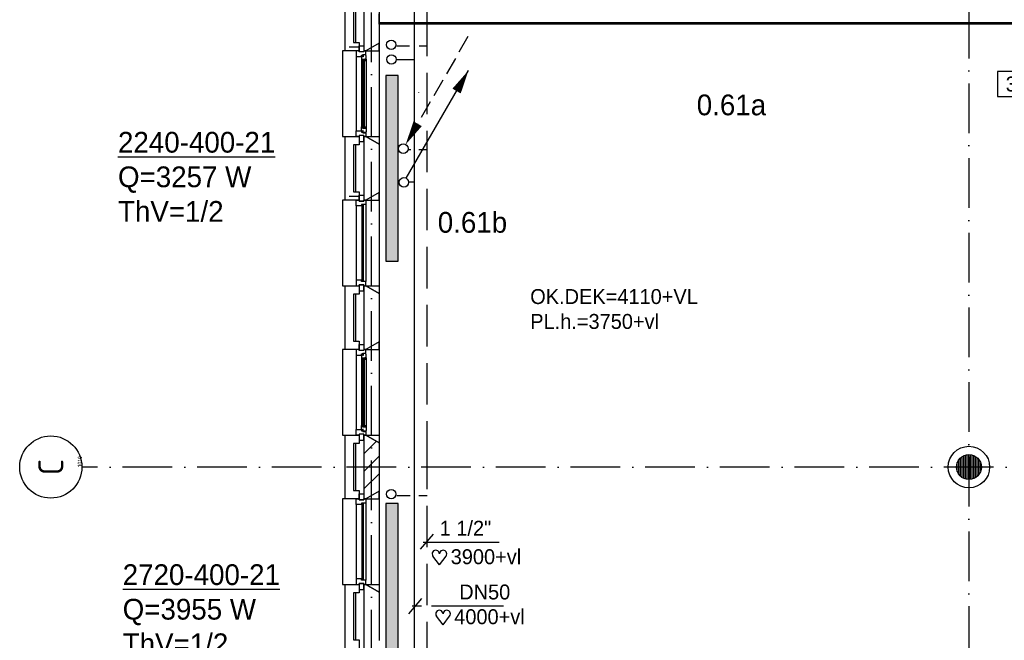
# Model space of a CAD drawing. Extents: x 25315 to 170951, y 867852 to 951952.
# Tile 11 of 119: x 63382 to 75251, y 889139 to 896619. Entities that reach past the tile are written whole.
import ezdxf
from ezdxf.enums import TextEntityAlignment as Align

# ---------------------------------------------------------------- set-up
doc = ezdxf.new("R2010")
doc.units = 0
doc.header["$LTSCALE"] = 100
for name, pattern in [('2322107', [2000, 1000, 1000]), ('2322108', [7, 5, -2]), ('DASHDOT', [9, 6, -1.5, 0, -1.5])]:
    doc.linetypes.add(name, pattern=pattern)
doc.layers.get('0').update_dxf_attribs({"linetype": 'CONTINUOUS'})
for name, color, linetype in [('AL$7----_STRAMIEN', 1, 'DASHDOT'), ('ALN-----_BLOCKNAAM', 2, 'CONTINUOUS'), ('BOUW', 8, 'CONTINUOUS'), ('WI561---', 1, 'CONTINUOUS'), ('WL561---', 4, 'CONTINUOUS'), ('WL561---_AANVOER', 4, 'CONTINUOUS'), ('WL561---_RETOUR', 4, 'CONTINUOUS'), ('WL570---', 3, 'CONTINUOUS'), ('WM570---', 1, 'CONTINUOUS')]:
    doc.layers.add(name, color=color, linetype=linetype)
doc.styles.add('BURO-018', font='BUROFONT.shx', dxfattribs={"height": 180})
doc.styles.add('BURO-025', font='BUROFONT.shx', dxfattribs={"height": 250})
doc.styles.get("Standard").update_dxf_attribs({"font": 'ISOCP'})

# ---------------------------------------------------------------- blocks, each defined once
blk = doc.blocks.new('2322401')
at = {"color": 0, "linetype": 'CONTINUOUS'}
for p, q in [((-0.5, 0.5, 1), (-0.5, 0.5)), ((-0.5, 0.5, 1), (-0.5, -0.5, 1)), ((0.5, 0.5, 1), (-0.5, 0.5, 1)), ((0.5, 0.5), (-0.5, 0.5)), ((-0.5, 0.5), (-0.5, -0.5)), ((0.5, 0.5, 1), (0.5, 0.5)), ((0.5, -0.5, 1), (0.5, 0.5, 1)), ((0.5, -0.5), (0.5, 0.5)), ((-0.5, -0.5, 1), (-0.5, -0.5)), ((-0.5, -0.5, 1), (0.5, -0.5, 1)), ((-0.5, -0.5), (0.5, -0.5)), ((0.5, -0.5, 1), (0.5, -0.5))]:
    blk.add_line(p, q, dxfattribs=at)
blk = doc.blocks.new('1010')
at = {"layer": 'AL$7----_STRAMIEN', "color": 7, "linetype": 'CONTINUOUS'}
blk.add_circle((0, 750), 750, dxfattribs=at)
at = {"layer": 'ALN-----_BLOCKNAAM', "linetype": 'CONTINUOUS'}
blk.add_text('1010', height=100, dxfattribs=at).set_placement((0, 0))
blk = doc.blocks.new('CVHATCH1')
at = {"color": 0, "linetype": 'CONTINUOUS'}
blk.add_solid([(-0.5, -0.5), (0.5, -0.5), (-0.5, 0.5), (0.5, 0.5)], dxfattribs=at)
blk = doc.blocks.new('LU-ORND')
at = {"color": 0, "linetype": 'CONTINUOUS'}
for p, q in [((-3, 1.5), (-3, -1.5)), ((3, 1.5), (-3, 1.5)), ((3, -1.5), (3, 1.5)), ((-3, -1.5), (3, -1.5))]:
    blk.add_line(p, q, dxfattribs=at)
blk = doc.blocks.new('CVRINFO2')
at = {"color": 0, "linetype": 'CONTINUOUS', "style": 'BURO-025'}
for tag, p in [('CV_TEXT125', (0, 0)), ('CV_TEXT225', (0, -4.17)), ('CV_TEXT325', (0, -8.33)), ('CV_TEXT425', (0, -12.5))]:
    blk.add_attdef(tag, p, '', height=2.5, dxfattribs=at)
blk = doc.blocks.new('LDV3108')
at = {"color": 0, "linetype": 'CONTINUOUS'}
for p, q in [((6.75, 11.69), (5.81, 10.07)), ((5.44, 9.42), (4.5, 7.79)), ((4.13, 7.14), (3.19, 5.52)), ((2.81, 4.87), (1.88, 3.25)), ((1.5, 2.6), (0.56, 0.97))]:
    blk.add_line(p, q, dxfattribs=at)
blk.add_lwpolyline([(0.25, 0.43, 0, 1, 0), (1.5, 2.6, 1, 1, 0)], format="xyseb", dxfattribs=at)
blk.add_circle((0, 0), 0.5, dxfattribs=at)
blk = doc.blocks.new('LDV1107')
at = {"color": 0, "linetype": 'CONTINUOUS'}
blk.add_line((0.25, 0.43), (6.75, 11.69), dxfattribs=at)
blk.add_lwpolyline([(6.75, 11.69, 0, 1, 0), (5.5, 9.53, 1, 1, 0)], format="xyseb", dxfattribs=at)
blk.add_circle((0, 0), 0.5, dxfattribs=at)
blk = doc.blocks.new('HART')
at = {"color": 1}
for q in [(-39.7, 52.4), (39.7, 52.4)]:
    blk.add_line((0, 0), q, dxfattribs=at)
for centre, start, end in [((-22.1, 65.7), 0, 217.18669), ((22.1, 65.7), 322.81331, 180)]:
    blk.add_arc(centre, 22.1, start, end, dxfattribs=at)

msp = doc.modelspace()

# ---------------------------------------------------------------- hatches: boundary and pattern name
at = {"layer": 'BOUW'}
h = msp.add_hatch(dxfattribs=at)
h.set_pattern_fill('GEWPBET', color=256, scale=100, angle=90, style=0)
h.set_pattern_definition([(90, (74823.774, 891227.546), (-20, 1e-15), [])])
edge = h.paths.add_edge_path()
edge.add_arc((74823.8, 891227.5), 150, 0, 360)

# ---------------------------------------------------------------- linework, layer by layer
at = {"layer": 'AL$7----_STRAMIEN', "color": 1}
for p, q in [((67623.6, 877205.8), (67623.6, 949020.5)), ((74823.6, 948957), (74823.6, 883660.9)), ((87723.6, 891227.5), (64131.7, 891227.5))]:
    msp.add_line(p, q, dxfattribs=at)
at = {"layer": 'BOUW'}
for p, q in [((67303.6, 896242.7), (67303.6, 897012.7)), ((67403.6, 896912.7), (67403.6, 896342.7)), ((67433.6, 896342.7), (67433.6, 896912.7)), ((67713.6, 896565.2), (67713.6, 896690.2)), ((75654.6, 896580.2), (67713.6, 896580.2)), ((75533.6, 896565.2), (67713.6, 896565.2)), ((67403.6, 896342.7), (67472.6, 896342.7)), ((67472.6, 896342.7), (67472.6, 896242.7)), ((67472.6, 896242.7), (67303.6, 896242.7)), ((67353.6, 896292.7), (67472.6, 896292.7)), ((67353.6, 896292.7), (67472.6, 896292.7)), ((68189.5, 895741.3), (68189.5, 895736.3)), ((67303.6, 894442.7), (67303.6, 895212.7)), ((67303.6, 895212.7), (67472.6, 895212.7)), ((67472.6, 895212.7), (67472.6, 895112.7)), ((67403.6, 895112.7), (67403.6, 894542.7)), ((67472.6, 895112.7), (67403.6, 895112.7)), ((67433.6, 894542.7), (67433.6, 895112.7)), ((67472.6, 894442.7), (67303.6, 894442.7)), ((67353.6, 894492.7), (67472.6, 894492.7)), ((67403.6, 894542.7), (67472.6, 894542.7)), ((67472.6, 894542.7), (67472.6, 894442.7)), ((67303.6, 893412.7), (67472.6, 893412.7)), ((67303.6, 892642.7), (67303.6, 893412.7)), ((67472.6, 893412.7), (67472.6, 893312.7)), ((67533.6, 892642.7), (67533.6, 893412.7)), ((67533.6, 893412.7), (67553.6, 893412.7)), ((67553.6, 893412.7), (67713.6, 893320.3)), ((67403.6, 893312.7), (67403.6, 892742.7)), ((67472.6, 893312.7), (67403.6, 893312.7)), ((67433.6, 892742.7), (67433.6, 893312.7)), ((67533.6, 892742.7), (67533.6, 893312.7)), ((67713.6, 893320.3), (67713.6, 892735.1)), ((67403.6, 892742.7), (67472.6, 892742.7)), ((67472.6, 892742.7), (67472.6, 892642.7)), ((67472.6, 892703.7), (67528.6, 892703.7)), ((67472.6, 892632.7), (67472.6, 892703.7)), ((67528.6, 892703.7), (67528.6, 892632.7)), ((67713.6, 892735.1), (67553.6, 892642.7)), ((67713.6, 892735.1), (67553.6, 892642.7)), ((67713.6, 892735.1), (67713.6, 891520.3)), ((67713.6, 892642.7), (67713.6, 892735.1)), ((67273.6, 892642.7), (67273.6, 891612.7)), ((67303.6, 892642.7), (67273.6, 892642.7)), ((67472.6, 892642.7), (67303.6, 892642.7)), ((67439.6, 892642.7), (67439.6, 892575.7)), ((67472.6, 892642.7), (67439.6, 892642.7)), ((67439.6, 892575.7), (67502.6, 892575.7)), ((67439.6, 892575.7), (67439.6, 891679.7)), ((67472.6, 892632.7), (67472.6, 892642.7)), ((67528.6, 892632.7), (67472.6, 892632.7)), ((67528.6, 892632.7), (67472.6, 892632.7)), ((67502.6, 892592.7), (67517.6, 892592.7)), ((67502.6, 892575.7), (67502.6, 892592.7)), ((67502.6, 892581), (67502.6, 892575.7)), ((67517.6, 892581), (67502.6, 892581)), ((67502.6, 892575.7), (67502.6, 892528.6)), ((67515.6, 892543.5), (67556.6, 892543.5)), ((67515.6, 892526.5), (67515.6, 892543.5)), ((67517.6, 892598.7), (67553.6, 892598.7)), ((67517.6, 892592.7), (67517.6, 892598.7)), ((67517.6, 892573), (67517.6, 892581)), ((67522.6, 892573), (67517.6, 892573)), ((67517.6, 892541.5), (67517.6, 891713.9)), ((67538.6, 892541.5), (67517.6, 892541.5)), ((67522.6, 892595.5), (67522.6, 892573)), ((67552.4, 892595.5), (67522.6, 892595.5)), ((67528.6, 892642.7), (67528.6, 892632.7)), ((67553.6, 892642.7), (67528.6, 892642.7)), ((67553.6, 892642.7), (67533.6, 892642.7)), ((67538.6, 891713.9), (67538.6, 892541.5)), ((67540.8, 892543.5), (67540.8, 892526.5)), ((67554.3, 892543.5), (67540.8, 892543.5)), ((67552.4, 892588.4), (67552.4, 892595.5)), ((67556.6, 892586), (67552.4, 892588.4)), ((67553.6, 892642.7), (67713.6, 892642.7)), ((67553.6, 892598.7), (67553.6, 892642.7)), ((67554.3, 892526.5), (67554.3, 892543.5)), ((67556.6, 892543.5), (67556.6, 892586)), ((67556.6, 892543.5), (67556.6, 891711.9)), ((67502.6, 892528.6), (67515.6, 892526.5)), ((67502.6, 892528.6), (67502.6, 891726.8)), ((67540.8, 892526.5), (67554.3, 892526.5)), ((67502.6, 891726.8), (67515.6, 891728.9)), ((67502.6, 891679.7), (67502.6, 891726.8)), ((67515.6, 891728.9), (67515.6, 891711.9)), ((67515.6, 891711.9), (67556.6, 891711.9)), ((67517.6, 891713.9), (67538.6, 891713.9)), ((67540.8, 891728.9), (67554.3, 891728.9)), ((67540.8, 891711.9), (67540.8, 891728.9)), ((67554.3, 891711.9), (67540.8, 891711.9)), ((67554.3, 891728.9), (67554.3, 891711.9)), ((67556.6, 891711.9), (67556.6, 891669.4)), ((67273.6, 891612.7), (67303.6, 891612.7)), ((67303.6, 890842.7), (67303.6, 891612.7)), ((67303.6, 891612.7), (67472.6, 891612.7)), ((67439.6, 891679.7), (67502.6, 891679.7)), ((67439.6, 891612.7), (67439.6, 891679.7)), ((67472.6, 891612.7), (67439.6, 891612.7)), ((67472.6, 891622.7), (67472.6, 891551.7)), ((67528.6, 891622.7), (67472.6, 891622.7)), ((67472.6, 891622.7), (67472.6, 891612.7)), ((67528.6, 891622.7), (67472.6, 891622.7)), ((67472.6, 891612.7), (67472.6, 891512.7)), ((67502.6, 891679.7), (67502.6, 891662.7)), ((67502.6, 891674.4), (67502.6, 891679.7)), ((67517.6, 891674.4), (67502.6, 891674.4)), ((67502.6, 891662.7), (67517.6, 891662.7)), ((67517.6, 891682.4), (67517.6, 891674.4)), ((67522.6, 891682.4), (67517.6, 891682.4)), ((67517.6, 891662.7), (67517.6, 891656.7)), ((67517.6, 891656.7), (67553.6, 891656.7)), ((67522.6, 891659.9), (67522.6, 891682.4)), ((67552.4, 891659.9), (67522.6, 891659.9)), ((67528.6, 891551.7), (67528.6, 891622.7)), ((67528.6, 891612.7), (67528.6, 891622.7)), ((67553.6, 891612.7), (67528.6, 891612.7)), ((67533.6, 890842.7), (67533.6, 891612.7)), ((67533.6, 891612.7), (67553.6, 891612.7)), ((67533.6, 891603.6), (67542.7, 891612.7)), ((67556.6, 891669.4), (67552.4, 891666.9)), ((67552.4, 891666.9), (67552.4, 891659.9)), ((67553.6, 891656.7), (67553.6, 891612.7)), ((67713.6, 891520.3), (67553.6, 891612.7)), ((67553.6, 891612.7), (67713.6, 891612.7)), ((67553.6, 891612.7), (67713.6, 891520.3)), ((67713.6, 891612.7), (67713.6, 891520.3)), ((67403.6, 891512.7), (67403.6, 890942.7)), ((67472.6, 891512.7), (67403.6, 891512.7)), ((67433.6, 890942.7), (67433.6, 891512.7)), ((67472.6, 891551.7), (67528.6, 891551.7)), ((67533.6, 891391.5), (67681.2, 891539)), ((67533.6, 890942.7), (67533.6, 891512.7)), ((67713.6, 891520.3), (67713.6, 890935.1)), ((67533.6, 891179.3), (67713.6, 891359.3)), ((67533.6, 890967.2), (67713.6, 891147.2)), ((67403.6, 890942.7), (67472.6, 890942.7)), ((67472.6, 890942.7), (67472.6, 890842.7)), ((67472.6, 890903.7), (67528.6, 890903.7)), ((67472.6, 890832.7), (67472.6, 890903.7)), ((67528.6, 890903.7), (67528.6, 890832.7)), ((67713.6, 890935.1), (67553.6, 890842.7)), ((67713.6, 890935.1), (67553.6, 890842.7)), ((67713.6, 890842.7), (67713.6, 890935.1)), ((67713.6, 890935.1), (67713.6, 889720.3)), ((67273.6, 890842.7), (67273.6, 889812.7)), ((67303.6, 890842.7), (67273.6, 890842.7)), ((67472.6, 890842.7), (67303.6, 890842.7)), ((67439.6, 890842.7), (67472.6, 890842.7)), ((67439.6, 890775.7), (67439.6, 890842.7)), ((67439.6, 890775.7), (67439.6, 890775.7)), ((67439.6, 890775.7), (67439.6, 890775.7)), ((67439.6, 890775.7), (67439.6, 890775.7)), ((67439.6, 890775.7), (67439.6, 890775.7)), ((67502.6, 890775.7), (67439.6, 890775.7)), ((67439.6, 890775.7), (67439.6, 889879.7)), ((67472.6, 890842.7), (67472.6, 890832.7)), ((67472.6, 890832.7), (67528.6, 890832.7)), ((67528.6, 890832.7), (67472.6, 890832.7)), ((67502.6, 890792.7), (67502.6, 890775.7)), ((67553.6, 890792.7), (67502.6, 890792.7)), ((67506.6, 890787.7), (67506.6, 889867.7)), ((67527.6, 890787.7), (67506.6, 890787.7)), ((67527.6, 889867.7), (67527.6, 890787.7)), ((67528.6, 890842.7), (67553.6, 890842.7)), ((67528.6, 890842.7), (67528.6, 890842.7)), ((67528.6, 890832.7), (67528.6, 890842.7)), ((67553.6, 890842.7), (67533.6, 890842.7)), ((67553.6, 890842.7), (67553.6, 890792.7)), ((67553.6, 890842.7), (67713.6, 890842.7)), ((67553.6, 890792.7), (67553.6, 890792.7)), ((67553.6, 890792.7), (67553.6, 889862.7)), ((67273.6, 889812.7), (67303.6, 889812.7)), ((67303.6, 889812.7), (67472.6, 889812.7)), ((67303.6, 889042.7), (67303.6, 889812.7)), ((67439.6, 889879.7), (67439.6, 889812.7)), ((67439.6, 889879.7), (67439.6, 889879.7)), ((67439.6, 889879.7), (67439.6, 889879.7)), ((67439.6, 889879.7), (67439.6, 889879.7)), ((67439.6, 889879.7), (67439.6, 889879.7)), ((67502.6, 889879.7), (67439.6, 889879.7)), ((67439.6, 889812.7), (67472.6, 889812.7)), ((67472.6, 889822.7), (67528.6, 889822.7)), ((67472.6, 889812.7), (67472.6, 889822.7)), ((67472.6, 889822.7), (67472.6, 889751.7)), ((67528.6, 889822.7), (67472.6, 889822.7)), ((67472.6, 889812.7), (67472.6, 889712.7)), ((67502.6, 889862.7), (67502.6, 889879.7)), ((67553.6, 889862.7), (67502.6, 889862.7)), ((67506.6, 889867.7), (67527.6, 889867.7)), ((67528.6, 889822.7), (67528.6, 889812.7)), ((67528.6, 889751.7), (67528.6, 889822.7)), ((67528.6, 889812.7), (67553.6, 889812.7)), ((67528.6, 889812.7), (67528.6, 889812.7)), ((67533.6, 889042.7), (67533.6, 889812.7)), ((67533.6, 889812.7), (67553.6, 889812.7)), ((67553.6, 889812.7), (67553.6, 889862.7)), ((67553.6, 889862.7), (67553.6, 889862.7)), ((67713.6, 889720.3), (67553.6, 889812.7)), ((67553.6, 889812.7), (67713.6, 889812.7)), ((67553.6, 889812.7), (67713.6, 889720.3)), ((67713.6, 889812.7), (67713.6, 889720.3)), ((67403.6, 889712.7), (67403.6, 889142.7)), ((67472.6, 889712.7), (67403.6, 889712.7)), ((67433.6, 889142.7), (67433.6, 889712.7)), ((67472.6, 889751.7), (67528.6, 889751.7)), ((67533.6, 889142.7), (67533.6, 889712.7)), ((67713.6, 889720.3), (67713.6, 889135.1)), ((67403.6, 889142.7), (67472.6, 889142.7)), ((67472.6, 889142.7), (67472.6, 889042.7))]:
    msp.add_line(p, q, dxfattribs=at)
for points in [[(67533.6, 897012.7), (67553.6, 897012.7), (67713.6, 896920.3), (67713.6, 896335.1), (67553.6, 896242.7), (67533.6, 896242.7)], [(67553.6, 896242.7), (67528.6, 896242.7), (67528.6, 896232.7), (67472.6, 896232.7), (67472.6, 896242.7), (67439.6, 896242.7), (67439.6, 896175.7), (67502.6, 896175.7), (67502.6, 896192.7), (67517.6, 896192.7), (67517.6, 896198.7), (67553.6, 896198.7)], [(67528.6, 896232.7), (67472.6, 896232.7), (67472.6, 896303.7), (67528.6, 896303.7)], [(67553.6, 896242.7), (67713.6, 896242.7), (67713.6, 896335.1)], [(67556.6, 896186), (67552.4, 896188.4), (67552.4, 896195.5), (67522.6, 896195.5), (67522.6, 896173), (67517.6, 896173), (67517.6, 896181), (67502.6, 896181), (67502.6, 896175.7), (67502.6, 896128.6), (67515.6, 896126.5), (67515.6, 896143.5), (67556.6, 896143.5)], [(67538.6, 896141.5), (67517.6, 896141.5), (67517.6, 895313.9), (67538.6, 895313.9)], [(67554.3, 896143.5), (67540.8, 896143.5), (67540.8, 896126.5), (67554.3, 896126.5)], [(67553.6, 895212.7), (67528.6, 895212.7), (67528.6, 895222.7), (67472.6, 895222.7), (67472.6, 895212.7), (67439.6, 895212.7), (67439.6, 895279.7), (67502.6, 895279.7), (67502.6, 895262.7), (67517.6, 895262.7), (67517.6, 895256.7), (67553.6, 895256.7)], [(67556.6, 895269.4), (67552.4, 895266.9), (67552.4, 895259.9), (67522.6, 895259.9), (67522.6, 895282.4), (67517.6, 895282.4), (67517.6, 895274.4), (67502.6, 895274.4), (67502.6, 895279.7), (67502.6, 895326.8), (67515.6, 895328.9), (67515.6, 895311.9), (67556.6, 895311.9)], [(67554.3, 895311.9), (67540.8, 895311.9), (67540.8, 895328.9), (67554.3, 895328.9)], [(67528.6, 895222.7), (67472.6, 895222.7), (67472.6, 895151.7), (67528.6, 895151.7)], [(67533.6, 895212.7), (67553.6, 895212.7), (67713.6, 895120.3), (67713.6, 894535.1), (67553.6, 894442.7), (67533.6, 894442.7)], [(67553.6, 895212.7), (67713.6, 895212.7), (67713.6, 895120.3)], [(67553.6, 894392.7), (67553.6, 894392.7), (67502.6, 894392.7), (67502.6, 894375.7), (67439.6, 894375.7), (67439.6, 894375.7), (67439.6, 894375.7), (67439.6, 894375.7), (67439.6, 894375.7), (67439.6, 894442.7), (67472.6, 894442.7), (67472.6, 894432.7), (67528.6, 894432.7), (67528.6, 894442.7), (67528.6, 894442.7), (67553.6, 894442.7)], [(67528.6, 894432.7), (67472.6, 894432.7), (67472.6, 894503.7), (67528.6, 894503.7)], [(67553.6, 894442.7), (67713.6, 894442.7), (67713.6, 894535.1)], [(67527.6, 894387.7), (67506.6, 894387.7), (67506.6, 893467.7), (67527.6, 893467.7)], [(67553.6, 893462.7), (67553.6, 893462.7), (67502.6, 893462.7), (67502.6, 893479.7), (67439.6, 893479.7), (67439.6, 893479.7), (67439.6, 893479.7), (67439.6, 893479.7), (67439.6, 893479.7), (67439.6, 893412.7), (67472.6, 893412.7), (67472.6, 893422.7), (67528.6, 893422.7), (67528.6, 893412.7), (67528.6, 893412.7), (67553.6, 893412.7)], [(67528.6, 893422.7), (67472.6, 893422.7), (67472.6, 893351.7), (67528.6, 893351.7)], [(67553.6, 893412.7), (67713.6, 893412.7), (67713.6, 893320.3)]]:
    msp.add_lwpolyline(points, close=True, dxfattribs=at)
for points in [[(67533.6, 896342.7), (67533.6, 896912.7)], [(67303.6, 896242.7), (67273.6, 896242.7), (67273.6, 895212.7), (67303.6, 895212.7)], [(67713.6, 896335.1), (67713.6, 895120.3)], [(67439.6, 896175.7), (67439.6, 895279.7)], [(67502.6, 896128.6), (67502.6, 895326.8)], [(67556.6, 896143.5), (67556.6, 895311.9)], [(67533.6, 894542.7), (67533.6, 895112.7)], [(67303.6, 894442.7), (67273.6, 894442.7), (67273.6, 893412.7), (67303.6, 893412.7)], [(67713.6, 894535.1), (67713.6, 893320.3)], [(67439.6, 894375.7), (67439.6, 893479.7)], [(67553.6, 894392.7), (67553.6, 893462.7)]]:
    msp.add_lwpolyline(points, dxfattribs=at)
for radius in [250, 150]:
    msp.add_circle((74823.8, 891227.5), radius, dxfattribs=at)
at = {"layer": 'WL561---'}
msp.add_line((68069.9, 894665), (68142.5, 894665), dxfattribs=at)
at = {"layer": 'WL561---', "color": 1}
for p, q in [((68212.9, 890236.7), (68369.1, 890418.9)), ((68244.4, 890319.8), (69160.3, 890319.8)), ((68072.5, 889459.3), (68228.8, 889641.5)), ((68111.9, 889555.8), (68224.7, 889555.8)), ((68346.1, 889555.8), (69214.2, 889555.8))]:
    msp.add_line(p, q, dxfattribs=at)
for centre in [(67860.5, 896317.2), (67863.2, 896140.6), (67860.5, 890901.3)]:
    msp.add_circle(centre, 55.7, dxfattribs=at)
at = {"layer": 'WL561---_AANVOER', "linetype": '2322107'}
for p, q in [((68142.5, 896309.9), (68142.5, 897023.7)), ((68142.5, 891016.3), (68142.5, 896310.2)), ((67928.5, 896138.1), (68142.5, 896138.1)), ((68142.5, 884018.4), (68142.5, 891112.5))]:
    msp.add_line(p, q, dxfattribs=at)
at = {"layer": 'WL561---_RETOUR', "linetype": '2322108'}
for p, q in [((68292.5, 896478.1), (68292.5, 896873.7)), ((68292.5, 891280.6), (68292.5, 896479.5)), ((67928.5, 896306.3), (68080.5, 896306.3)), ((68197.8, 896306.3), (68292.5, 896306.3)), ((68062.1, 895056.1), (68097, 895056.1)), ((68193.4, 895056.1), (68284.6, 895056.1)), ((68292.5, 883960.7), (68292.5, 891280.6)), ((67928.5, 890886.2), (68086.9, 890886.2)), ((68194.2, 890886.2), (68293.1, 890886.2))]:
    msp.add_line(p, q, dxfattribs=at)

# ---------------------------------------------------------------- block references
at = {"layer": 'AL$7----_STRAMIEN'}
ref = msp.add_blockref('1010', (64131.7, 891227.5), dxfattribs=dict(at, xscale=0.5, yscale=0.5, zscale=0.5, rotation=90))
ref.add_attrib('STR-NAAM', 'C', dxfattribs={"color": 3, "linetype": 'CONTINUOUS', "height": 300, "rotation": 90}).set_placement((63756.7, 891227.5), align=Align.MIDDLE)
at = {"layer": 'WI561---'}
ref = msp.add_blockref('CVRINFO2', (64566.7, 895017.1), dxfattribs=dict(at, xscale=100, yscale=100, zscale=100))
ref.add_attrib('CV_TEXT125', '%%u2240-400-21', (64566.7, 895017.1), dxfattribs={"layer": '0', "color": 2, "linetype": 'CONTINUOUS', "height": 250, "style": 'BURO-025'})
ref.add_attrib('CV_TEXT225', 'Q=3257 W', (64566.7, 894600.4), dxfattribs={"layer": '0', "color": 2, "linetype": 'CONTINUOUS', "height": 250, "style": 'BURO-025'})
ref.add_attrib('CV_TEXT325', 'ThV=1/2', (64566.7, 894183.7), dxfattribs={"layer": '0', "color": 2, "linetype": 'CONTINUOUS', "height": 250, "style": 'BURO-025'})
ref = msp.add_blockref('CVRINFO2', (64623.3, 889805.2), dxfattribs=dict(at, xscale=100, yscale=100, zscale=100))
ref.add_attrib('CV_TEXT125', '%%u2720-400-21', (64623.3, 889805.2), dxfattribs={"layer": '0', "color": 2, "linetype": 'CONTINUOUS', "height": 250, "style": 'BURO-025'})
ref.add_attrib('CV_TEXT225', 'Q=3955 W', (64623.3, 889388.5), dxfattribs={"layer": '0', "color": 2, "linetype": 'CONTINUOUS', "height": 250, "style": 'BURO-025'})
ref.add_attrib('CV_TEXT325', 'ThV=1/2', (64623.3, 888971.9), dxfattribs={"layer": '0', "color": 2, "linetype": 'CONTINUOUS', "height": 250, "style": 'BURO-025'})
at = {"layer": 'WL561---', "yscale": 150, "rotation": 90}
for name, p, xscale, zscale in [('2322401', (67869.3, 894827.7), 2240, 400), ('CVHATCH1', (67869.3, 894827.7), 2240, 2240), ('2322401', (67868.8, 889427.7), 2720, 400), ('CVHATCH1', (67868.8, 889427.7), 2720, 2720)]:
    msp.add_blockref(name, p, dxfattribs=dict(at, xscale=xscale, zscale=zscale))
at = {"layer": 'WL561---_AANVOER', "color": 2, "xscale": 115.5, "yscale": 115.5, "zscale": 115.5}
msp.add_blockref('LDV1107', (68012.7, 894658.3), dxfattribs=at)
at = {"layer": 'WL561---_RETOUR', "color": 2, "xscale": 115.5, "yscale": 115.5, "zscale": 115.5}
msp.add_blockref('LDV3108', (68005.6, 895065.2), dxfattribs=at)
at = {"layer": 'WL570---', "color": 1, "xscale": 2, "yscale": 2, "zscale": 2}
for p in [(68442, 890049.7), (68484.6, 889326.5)]:
    msp.add_blockref('HART', p, dxfattribs=at)
at = {"layer": 'WM570---'}
ref = msp.add_blockref('LU-ORND', (75468.3, 895844.1), dxfattribs=dict(at, xscale=100, yscale=100, zscale=100))
ref.add_attrib('LU_TEXT1', '365', dxfattribs={"layer": '0', "color": 1, "linetype": 'CONTINUOUS', "height": 180, "style": 'BURO-018'}).set_placement((75468.3, 895844.1), align=Align.MIDDLE)

# ---------------------------------------------------------------- texts
at = {"layer": 'BOUW', "style": 'BURO-025'}
for s, p in [('0.61a', (71543.2, 895467.3)), ('0.61b', (68421.4, 894051.6))]:
    msp.add_text(s, height=250, dxfattribs=at).set_placement(p)
at = {"layer": 'BOUW', "color": 1, "style": 'BURO-018'}
for s, p in [('OK.DEK=4110+VL', (69535.8, 893192.4)), ('PL.h.=3750+vl', (69535.8, 892892.4))]:
    msp.add_text(s, height=180, dxfattribs=at).set_placement(p)
at = {"layer": 'WL561---', "color": 1, "style": 'BURO-018'}
for s, p in [('1 1/2"', (68444.6, 890399.6)), ('DN50', (68679.8, 889631.4))]:
    msp.add_text(s, height=180, dxfattribs=at).set_placement(p)
at = {"layer": 'WL570---', "color": 1, "style": 'BURO-018'}
for s, p in [('3900+vl', (68577.1, 890056.5)), ('4000+vl', (68619.7, 889333.3))]:
    msp.add_text(s, height=180, dxfattribs=at).set_placement(p)

doc.saveas('drawing.dxf')
